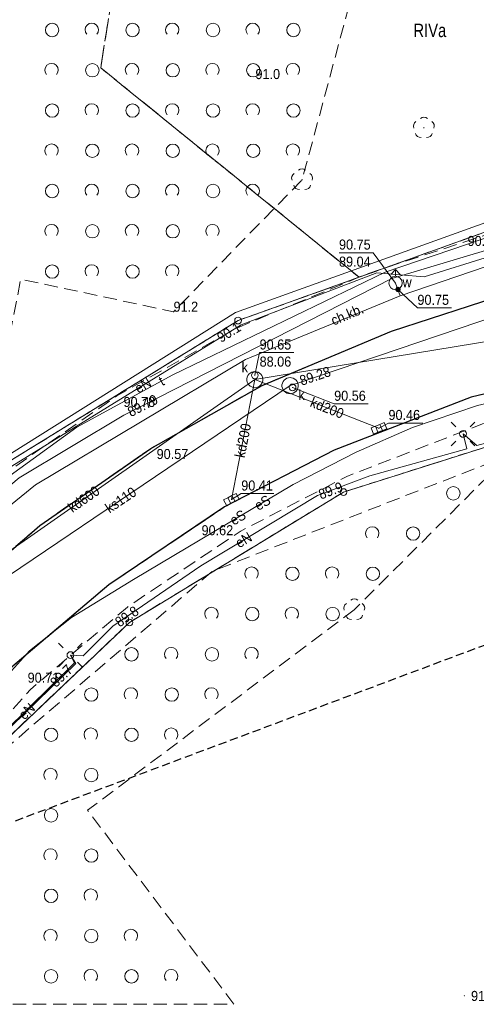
# Model space of a CAD drawing. Header units: metres. Extents: x 6540907 to 6541833, y 5893434 to 5894895.
# Tile 249 of 256: x 6541164 to 6541198, y 5894488 to 5894562. Entities that reach past the tile are written whole.
import ezdxf
from ezdxf.enums import TextEntityAlignment as Align

# ---------------------------------------------------------------- set-up
doc = ezdxf.new("R2010")
doc.units = ezdxf.units.M
doc.header["$MEASUREMENT"] = 0
for name, pattern in [('1.0_0.5', [1.5, 1, -0.5]), ('1.5_0.5', [2, 1.5, -0.5]), ('2', [0.9, 0.6, -0.3]), ('219-500', [0, 0]), ('egkk-500', [2, 1.5, -0.5]), ('egug-500', [1, 0.5, -0.5])]:
    doc.linetypes.add(name, pattern=pattern)
doc.layers.get('0').update_dxf_attribs({"color": 2, "linetype": 'CONTINUOUS', "lineweight": 5})
for name, color, linetype, lineweight in [('202-punkt graniczny', 251, 'CONTINUOUS', 9), ('209-oznaczenie konturu klasyfikacyjnego', 251, 'CONTINUOUS', 9), ('217-kontur klasyfikacyjny', 251, 'CONTINUOUS', 9), ('218-kontur użytku gruntowego', 251, 'CONTINUOUS', 9), ('219-działka ewidencyjna', 152, 'CONTINUOUS', 18), ('chodnik', 251, 'CONTINUOUS', 9), ('chodnik-Atr17', 251, 'CONTINUOUS', 9), ('drzewo liściaste', 251, 'CONTINUOUS', 9), ('hydrant', 251, 'CONTINUOUS', 9), ('jezdnia', 251, 'CONTINUOUS', 9), ('kratka ściekowa', 251, 'CONTINUOUS', 9), ('krawężnik', 251, 'CONTINUOUS', 9), ('latarnia', 251, 'CONTINUOUS', 9), ('pikieta naturalna', 251, 'CONTINUOUS', 9), ('pikieta naturalna-Atr2', 251, 'CONTINUOUS', 9), ('pikieta sztuczna', 251, 'CONTINUOUS', 9), ('pikieta sztuczna-Atr2', 251, 'CONTINUOUS', 9), ('przewód elektroenergetyczny podziemny', 251, 'CONTINUOUS', 9), ('przewód elektroenergetyczny podziemny-Atr1', 251, 'CONTINUOUS', 9), ('przewód gazowy', 251, 'CONTINUOUS', 9), ('przewód kanalizacyjny', 251, 'CONTINUOUS', 9), ('przewód kanalizacyjny-Atr1', 251, 'CONTINUOUS', 9), ('przewód telekomunikacyjny podziemny', 251, 'CONTINUOUS', 9), ('przewód telekomunikacyjny podziemny-Atr1', 251, 'CONTINUOUS', 9), ('przewód wodociągowy', 251, 'CONTINUOUS', 9), ('rzędna', 251, 'CONTINUOUS', 9), ('rzędna-Atr2', 251, 'CONTINUOUS', 9), ('rzędna-Atr3', 251, 'CONTINUOUS', 9), ('studnia kanalizacyjna', 251, 'CONTINUOUS', 9), ('studnia kanalizacyjna-Atr17', 251, 'CONTINUOUS', 9), ('właz do komory lub kanału - okrągły', 251, 'CONTINUOUS', 9), ('właz do komory lub kanału - okrągły-Atr17', 251, 'CONTINUOUS', 9), ('zadrzewienie  zakrzewienie', 252, 'CONTINUOUS', 15), ('Zakres', 252, 'CONTINUOUS', 15), ('zasuwa lub zawór', 252, 'CONTINUOUS', 15), ('zasuwa lub zawór-Atr17', 252, 'CONTINUOUS', 15)]:
    doc.layers.add(name, color=color, linetype=linetype, lineweight=lineweight)
doc.styles.get("Standard").update_dxf_attribs({"font": 'Arial', "width": 0.75})

# ---------------------------------------------------------------- blocks, each defined once
blk = doc.blocks.new('202')
at = {"color": 0, "linetype": 'Continuous', "lineweight": 0}
blk.add_circle((0, 0), 0.25, dxfattribs=at)
blk = doc.blocks.new('US22')
at = {"color": 0, "linetype": 'Continuous', "lineweight": 13}
blk.add_circle((0, 0), 0.25, dxfattribs=at)
blk = doc.blocks.new('PW01')
at = {"linetype": 'Continuous', "lineweight": 13}
h = blk.add_hatch(color=0, dxfattribs=at)
edge = h.paths.add_edge_path()
edge.add_arc((0, 0), 0.045, 0, 360)
blk = doc.blocks.new('SM01')
at = {"color": 0, "linetype": 'Continuous', "lineweight": 13}
for p, q in [((-0.53, 0.531), (-0.883, 0.884)), ((0.531, 0.531), (0.884, 0.884)), ((-0.53, -0.53), (-0.883, -0.883)), ((0.531, -0.53), (0.884, -0.883))]:
    blk.add_line(p, q, dxfattribs=at)
blk.add_circle((0, 0), 0.25, dxfattribs=at)
blk = doc.blocks.new('US05')
at = {"color": 0, "linetype": 'Continuous', "lineweight": 13}
for p, q in [((-0.525, -0.25), (-0.525, 0.25)), ((-0.525, 0.25), (-0.175, 0.25)), ((-0.175, -0.25), (-0.175, 0.25)), ((-0.175, 0.25), (0.175, 0.25)), ((0.175, -0.25), (0.175, 0.25)), ((0.175, 0.25), (0.525, 0.25)), ((0.525, -0.25), (0.525, 0.25)), ((-0.525, -0.25), (-0.175, -0.25)), ((-0.175, -0.25), (0.175, -0.25)), ((0.175, -0.25), (0.525, -0.25))]:
    blk.add_line(p, q, dxfattribs=at)
blk = doc.blocks.new('SUWH')
at = {"color": 0, "linetype": 'Continuous'}
for p in [(-0.354, 0.646), (0, 0.5), (0.354, 0.646)]:
    blk.add_line(p, (0, 1), dxfattribs=at)
blk.add_circle((0, 0), 0.5, dxfattribs=at)
blk = doc.blocks.new('US25')
at = {"linetype": 'Continuous', "lineweight": 0}
h = blk.add_hatch(color=0, dxfattribs=at)
edge = h.paths.add_edge_path()
edge.add_arc((0, 0), 0.2, 0, 360)
blk = doc.blocks.new('OTZK1')
at = {"color": 0, "linetype": 'Continuous'}
blk.add_circle((0, 0), 0.5, dxfattribs=at)
blk = doc.blocks.new('OTZK2')
at = {"color": 0, "linetype": 'Continuous'}
blk.add_arc((0, 0), 0.5, 318.85, 221.162, dxfattribs=at)
blk = doc.blocks.new('OP021')
at = {"linetype": 'Continuous', "lineweight": 13}
h = blk.add_hatch(color=0, dxfattribs=at)
edge = h.paths.add_edge_path()
edge.add_arc((0, 0), 0.05, 0, 360)
at = {"color": 0, "linetype": 'Continuous', "lineweight": 13}
for centre, start, end in [((0, 0.4), 49.272, 130.728), ((-0.38, 0.124), 121.308, 202.548), ((0.38, 0.124), 337.452, 58.692), ((-0.235, -0.324), 193.221, 274.871), ((0.235, -0.324), 265.129, 346.779)]:
    blk.add_arc(centre, 0.4, start, end, dxfattribs=at)

msp = doc.modelspace()

# ---------------------------------------------------------------- linework, layer by layer
at = {"layer": '217-kontur klasyfikacyjny', "linetype": 'egkk-500', "lineweight": 18, "flags": 128}
for points in [[(6541169.73, 5894557.97), (6541174.97, 5894591.28)], [(6541174.97, 5894591.28), (6541169.73, 5894557.97)], [(6541189, 5894542.36), (6541169.73, 5894557.97)], [(6541169.73, 5894557.97), (6541189, 5894542.36)], [(6541189, 5894542.36), (6541200.93, 5894546.64)], [(6541179.97, 5894539.13), (6541189, 5894542.36)], [(6541162.72, 5894528.52), (6541179.97, 5894539.13)], [(6541202.82, 5894531.09), (6541187.84, 5894526.35)], [(6541187.84, 5894526.35), (6541171.87, 5894516.63)], [(6541171.87, 5894516.63), (6541155.74, 5894501.32)]]:
    msp.add_lwpolyline(points, dxfattribs=at)
at = {"layer": '218-kontur użytku gruntowego', "linetype": 'egug-500', "lineweight": 18, "flags": 128}
for points in [[(6541169.73, 5894557.97), (6541174.97, 5894591.28)], [(6541174.97, 5894591.28), (6541169.73, 5894557.97)], [(6541189, 5894542.36), (6541169.73, 5894557.97)], [(6541169.73, 5894557.97), (6541189, 5894542.36)], [(6541189, 5894542.36), (6541200.93, 5894546.64)], [(6541200.93, 5894546.64), (6541189, 5894542.36)], [(6541179.97, 5894539.13), (6541189, 5894542.36)], [(6541189, 5894542.36), (6541179.97, 5894539.13)], [(6541162.72, 5894528.52), (6541179.97, 5894539.13)], [(6541179.97, 5894539.13), (6541162.72, 5894528.52)], [(6541202.82, 5894531.09), (6541187.84, 5894526.35)], [(6541187.84, 5894526.35), (6541202.82, 5894531.09)], [(6541187.84, 5894526.35), (6541171.87, 5894516.63)], [(6541171.87, 5894516.63), (6541187.84, 5894526.35)], [(6541171.87, 5894516.63), (6541155.74, 5894501.32)], [(6541155.74, 5894501.32), (6541171.87, 5894516.63)]]:
    msp.add_lwpolyline(points, dxfattribs=at)
at = {"layer": '219-działka ewidencyjna', "linetype": '219-500', "lineweight": 18, "flags": 128}
for points in [[(6541200.93, 5894546.64), (6541179.97, 5894539.13)], [(6541179.97, 5894539.13), (6541162.72, 5894528.52)], [(6541208.72, 5894532.96), (6541187.84, 5894526.35)], [(6541187.84, 5894526.35), (6541171.87, 5894516.63)], [(6541171.87, 5894516.63), (6541155.74, 5894501.32)]]:
    msp.add_lwpolyline(points, dxfattribs=at)
at = {"layer": 'chodnik', "linetype": '1.0_0.5', "lineweight": 18, "flags": 128}
msp.add_lwpolyline([(6541199.12, 5894545.73), (6541189.61, 5894542.62), (6541179.93, 5894538.6), (6541170.92, 5894533.51), (6541162.65, 5894527.77), (6541154.81, 5894520.95), (6541150.9, 5894516.79), (6541136.95, 5894515.94), (6541121.68, 5894527.91), (6541119.99, 5894529.38), (6541119.25, 5894528.37), (6541119.41, 5894526.76), (6541136.26, 5894513.61), (6541139.43, 5894511.14), (6541141.59, 5894509.81), (6541143.45, 5894509.24), (6541147.33, 5894509.06), (6541150.08, 5894510.14), (6541153.43, 5894512.75), (6541158.34, 5894517.89), (6541165.19, 5894523.86), (6541173.46, 5894529.59), (6541181.76, 5894534.3), (6541191.42, 5894538.33), (6541200.14, 5894541.18), (6541205.5, 5894542.32), (6541206.25, 5894545.12), (6541206.04, 5894547.15)], close=True, dxfattribs=at)
for points in [[(6541145.129, 5894488.17), (6541150.53, 5894495.23), (6541156.42, 5894502.55), (6541164.5, 5894511.64), (6541171.72, 5894517.78), (6541180.13, 5894523.42), (6541188.09, 5894527.52), (6541198.21, 5894531.43), (6541209.34, 5894534.04), (6541217.95, 5894534.97), (6541218.69, 5894535), (6541218.57, 5894537.17), (6541217.78, 5894537.13), (6541208.97, 5894536.18), (6541197.36, 5894533.43)], [(6541197.36, 5894533.43), (6541187.13, 5894529.48), (6541178.96, 5894525.24), (6541170.33, 5894519.44), (6541163.17, 5894513.37), (6541154.77, 5894503.91), (6541148.56, 5894496.22), (6541142.392, 5894488.17)]]:
    msp.add_lwpolyline(points, dxfattribs=at)
at = {"layer": 'jezdnia', "linetype": '1.5_0.5', "lineweight": 18, "flags": 128}
for points in [[(6541206, 5894548.62), (6541206.04, 5894547.15), (6541206.25, 5894545.12), (6541205.5, 5894542.32), (6541200.14, 5894541.18), (6541191.42, 5894538.33), (6541181.76, 5894534.3), (6541173.46, 5894529.59), (6541165.19, 5894523.86), (6541158.34, 5894517.89), (6541153.43, 5894512.75), (6541150.08, 5894510.14), (6541147.33, 5894509.06), (6541143.45, 5894509.24), (6541141.59, 5894509.81), (6541139.43, 5894511.14), (6541136.26, 5894513.61), (6541132.93, 5894509.28), (6541136.11, 5894506.81), (6541137.9, 5894505.04), (6541139.36, 5894502.87), (6541140.01, 5894498.47), (6541139.04, 5894494.44), (6541137.64, 5894491.9), (6541134.848, 5894488.17)], [(6541142.392, 5894488.17), (6541148.56, 5894496.22), (6541154.77, 5894503.91), (6541163.17, 5894513.37), (6541170.33, 5894519.44), (6541178.96, 5894525.24), (6541187.13, 5894529.48), (6541197.36, 5894533.43), (6541208.97, 5894536.18), (6541217.78, 5894537.13), (6541218.57, 5894537.17), (6541219.21, 5894543.81), (6541217.09, 5894543.7), (6541211.95, 5894543.25), (6541210.46, 5894545.73), (6541210.23, 5894547.74), (6541210.23, 5894548.75), (6541206, 5894548.62)]]:
    msp.add_lwpolyline(points, dxfattribs=at)
at = {"layer": 'krawężnik', "linetype": 'Continuous', "lineweight": 25, "flags": 128}
for points in [[(6541153.43, 5894512.75), (6541158.34, 5894517.89), (6541165.19, 5894523.86), (6541173.46, 5894529.59), (6541181.76, 5894534.3), (6541191.42, 5894538.33), (6541200.14, 5894541.18), (6541205.5, 5894542.32)], [(6541279.4, 5894510.1), (6541279.37, 5894513.72), (6541278.26, 5894516.93), (6541276.41, 5894518.92), (6541266.58, 5894525.4), (6541263.31, 5894527.25), (6541255.1, 5894531.04), (6541247.64, 5894533.53), (6541240.93, 5894535.38), (6541234.58, 5894536.45), (6541228.82, 5894537.01), (6541218.57, 5894537.17), (6541217.78, 5894537.13), (6541208.97, 5894536.18), (6541197.36, 5894533.43), (6541187.13, 5894529.48), (6541178.96, 5894525.24), (6541170.33, 5894519.44), (6541163.17, 5894513.37), (6541154.77, 5894503.91), (6541148.56, 5894496.22), (6541142.392, 5894488.17)]]:
    msp.add_lwpolyline(points, dxfattribs=at)
at = {"layer": 'przewód elektroenergetyczny podziemny', "linetype": 'Continuous', "lineweight": 18, "flags": 128}
for points in [[(6541218.15, 5894555.9), (6541217.84, 5894550.62), (6541215.85, 5894550.41), (6541213.86, 5894550.2), (6541207.93, 5894549.57), (6541200.66, 5894547.23), (6541179.78, 5894539.73), (6541158.98, 5894526.69), (6541150.35, 5894519.56), (6541143.3, 5894510.26), (6541135.56, 5894516.14), (6541111.8, 5894534.87), (6541112.22, 5894535.44)], [(6541216.55, 5894554.93), (6541216.33, 5894550.24), (6541216.25, 5894548.17), (6541198.79, 5894543.93), (6541193.86, 5894542.38), (6541190.33, 5894542.68), (6541180.21, 5894538.82), (6541171.72, 5894533.6), (6541162.78, 5894528.07), (6541159.28, 5894525.29), (6541157.62, 5894523.19), (6541152.06, 5894519.07), (6541149.01, 5894516.78), (6541145.75, 5894512.25), (6541140.38, 5894504.12), (6541134.26, 5894496.71), (6541131.74, 5894493.53), (6541127.95, 5894488.17)], [(6541219.58, 5894551.29), (6541219.66, 5894550.84), (6541218.86, 5894550.19), (6541217.97, 5894534.8), (6541217.62, 5894534.4), (6541214.28, 5894533.96), (6541209.91, 5894533.07), (6541197.79, 5894529.83), (6541196.75, 5894530.68), (6541197.04, 5894529.57), (6541189.8, 5894527.55), (6541185.89, 5894526.09), (6541177.19, 5894520.86), (6541170.63, 5894516.36), (6541168.41, 5894514.14), (6541167.47, 5894514.2), (6541167.78, 5894513.62), (6541155.74, 5894501.8)], [(6541143.349, 5894488.17), (6541154.86, 5894503.51), (6541162.15, 5894512.04), (6541164.41, 5894514.52), (6541167.54, 5894517), (6541172.17, 5894519.84), (6541184.08, 5894526.91), (6541188.79, 5894529.32), (6541192.98, 5894531.16), (6541197.82, 5894532.79), (6541202.55, 5894533.9), (6541214.32, 5894535.94), (6541214.29, 5894538.96)], [(6541214.29, 5894538.96), (6541214.32, 5894535.94), (6541202.55, 5894533.9), (6541197.82, 5894532.79), (6541192.98, 5894531.16), (6541188.79, 5894529.32), (6541184.08, 5894526.91), (6541172.17, 5894519.84), (6541167.54, 5894517), (6541164.41, 5894514.52), (6541162.15, 5894512.04), (6541154.86, 5894503.51), (6541143.349, 5894488.17)], [(6541145.57, 5894488.17), (6541151.1, 5894495.46), (6541155.45, 5894501.49), (6541167.88, 5894513.57), (6541167.47, 5894514.2)]]:
    msp.add_lwpolyline(points, dxfattribs=at)
at = {"layer": 'przewód gazowy', "linetype": 'Continuous', "lineweight": 18, "flags": 128}
msp.add_lwpolyline([(6541236.75, 5894553.64), (6541227.56, 5894554.75), (6541220.22, 5894549.68), (6541208.82, 5894547.46), (6541191.43, 5894542.27), (6541171.46, 5894532.08), (6541163.66, 5894527.41), (6541153.77, 5894519.13), (6541148.02, 5894514.09), (6541135.36, 5894513.33), (6541131.8, 5894509.4)], dxfattribs=at)
at = {"layer": 'przewód kanalizacyjny', "linetype": 'Continuous', "lineweight": 18, "flags": 128}
for points in [[(6540987.13, 5894509.2), (6540988.87, 5894509.42), (6540990.07, 5894511.17), (6540994.71, 5894507.65), (6540995.86, 5894508.05), (6541022.49, 5894540.21), (6541050.71, 5894575.48), (6541052.2, 5894575.28), (6541077.6, 5894555.59), (6541117.04, 5894524.91), (6541118.91, 5894524.41), (6541144.72, 5894504.51), (6541146.02, 5894504.44), (6541152.79, 5894513.33), (6541183.85, 5894534.28)], [(6541132.919, 5894488.17), (6541145.28, 5894505.32), (6541151.97, 5894514.33), (6541157.88, 5894518.44), (6541181.23, 5894534.73), (6541212.63, 5894539.88), (6541238.66, 5894544.15), (6541271.97, 5894532.3), (6541290.99, 5894518.82), (6541299.01, 5894513.09), (6541299.89, 5894512.46), (6541311.03, 5894504.52), (6541311.77, 5894503.97), (6541330.11, 5894490.89), (6541333.951, 5894488.17)], [(6541183.85, 5894534.28), (6541184.42, 5894534.47), (6541209.88, 5894543.08), (6541231.53, 5894544.72), (6541272.47, 5894530.24), (6541291.35, 5894516.62), (6541331.4, 5894488.3), (6541331.584, 5894488.17)], [(6541181.23, 5894534.73), (6541179.48, 5894525.79)], [(6541181.23, 5894534.73), (6541190.48, 5894531.1)]]:
    msp.add_lwpolyline(points, dxfattribs=at)
at = {"layer": 'przewód telekomunikacyjny podziemny', "linetype": 'Continuous', "lineweight": 18, "flags": 128}
msp.add_lwpolyline([(6541228.51, 5894556.42), (6541223.97, 5894553.08), (6541219.85, 5894550.89), (6541208.13, 5894548.57), (6541190.94, 5894542.75), (6541175.1, 5894535.09), (6541167.95, 5894531.18), (6541155.18, 5894521.95), (6541149.63, 5894515.88), (6541136.78, 5894515.97), (6541130.89, 5894509.25)], dxfattribs=at)
at = {"layer": 'przewód wodociągowy', "linetype": 'Continuous', "lineweight": 18, "flags": 128}
for points in [[(6541229.21, 5894547.07), (6541218.85, 5894547.86), (6541212.29, 5894546.76), (6541201.62, 5894544.23), (6541192.06, 5894540.98)], [(6541191.72, 5894541.93), (6541191.9, 5894541.45), (6541192.06, 5894540.98)], [(6541144.87, 5894507.39), (6541150.67, 5894515.37), (6541164.87, 5894526.88), (6541180.52, 5894536.23), (6541192.06, 5894540.98)]]:
    msp.add_lwpolyline(points, dxfattribs=at)
at = {"layer": 'rzędna-Atr2', "flags": 128}
for points in [[(6541191.72, 5894541.93), (6541190.04, 5894544.19), (6541187.502, 5894544.19)], [(6541191.9, 5894541.45), (6541193.35, 5894540.07), (6541195.888, 5894540.07)], [(6541181.22, 5894535.05), (6541181.58, 5894536.74), (6541184.127, 5894536.74)], [(6541184.04, 5894534.15), (6541187.14, 5894532.92), (6541189.683, 5894532.92)], [(6541190.48, 5894531.1), (6541191.19, 5894531.49), (6541193.752, 5894531.49)], [(6541179.48, 5894525.79), (6541180.21, 5894526.23), (6541182.642, 5894526.23)]]:
    msp.add_lwpolyline(points, dxfattribs=at)
at = {"layer": 'studnia kanalizacyjna', "linetype": 'Continuous', "lineweight": 18, "flags": 128}
for points in [[(6541180.78, 5894534.33), (6541180.71, 5894534.43), (6541180.66, 5894534.54), (6541180.63, 5894534.67), (6541180.63, 5894534.79), (6541180.66, 5894534.92), (6541180.71, 5894535.03), (6541180.78, 5894535.13), (6541180.88, 5894535.22), (6541180.99, 5894535.28), (6541181.11, 5894535.32), (6541181.23, 5894535.33), (6541181.35, 5894535.32), (6541181.47, 5894535.28), (6541181.58, 5894535.22), (6541181.68, 5894535.13), (6541181.75, 5894535.03), (6541181.8, 5894534.92), (6541181.83, 5894534.79), (6541181.83, 5894534.67), (6541181.8, 5894534.54), (6541181.75, 5894534.43), (6541181.68, 5894534.33), (6541181.58, 5894534.24), (6541181.47, 5894534.18), (6541181.35, 5894534.14), (6541181.23, 5894534.13), (6541181.11, 5894534.14), (6541180.99, 5894534.18), (6541180.88, 5894534.24)], [(6541183.4, 5894533.88), (6541183.33, 5894533.98), (6541183.28, 5894534.09), (6541183.25, 5894534.22), (6541183.25, 5894534.34), (6541183.28, 5894534.47), (6541183.33, 5894534.58), (6541183.4, 5894534.68), (6541183.5, 5894534.77), (6541183.61, 5894534.83), (6541183.73, 5894534.87), (6541183.85, 5894534.88), (6541183.97, 5894534.87), (6541184.09, 5894534.83), (6541184.2, 5894534.77), (6541184.3, 5894534.68), (6541184.37, 5894534.58), (6541184.42, 5894534.47), (6541184.45, 5894534.34), (6541184.45, 5894534.22), (6541184.42, 5894534.09), (6541184.37, 5894533.98), (6541184.3, 5894533.88), (6541184.2, 5894533.79), (6541184.09, 5894533.73), (6541183.97, 5894533.69), (6541183.85, 5894533.68), (6541183.73, 5894533.69), (6541183.61, 5894533.73), (6541183.5, 5894533.79)]]:
    msp.add_lwpolyline(points, close=True, dxfattribs=at)
at = {"layer": 'zadrzewienie  zakrzewienie', "linetype": '1.0_0.5', "lineweight": 18, "flags": 128}
for points in [[(6541104.02, 5894605.79), (6541104.39, 5894604.74), (6541124.11, 5894589.37), (6541143.83, 5894574.01), (6541150.13, 5894569.09), (6541159.93, 5894548.77), (6541136.02, 5894516.7), (6541142.3, 5894516.92), (6541149.96, 5894522.93), (6541156.44, 5894528.19), (6541161.61, 5894531.33), (6541163.77, 5894542.22), (6541175.16, 5894539.79), (6541184.75, 5894549.63), (6541188.16, 5894562.26), (6541174.58, 5894591.54), (6541157.29, 5894625.58), (6541109.14, 5894626.29), (6541113.54, 5894620.29)], [(6541188.64, 5894517.58), (6541168.75, 5894502.63), (6541179.67, 5894488.17), (6541145.94, 5894488.17), (6541155.74, 5894501.32), (6541178.05, 5894520.44), (6541200.19, 5894529.1)]]:
    msp.add_lwpolyline(points, close=True, dxfattribs=at)
at = {"layer": 'Zakres', "linetype": '2', "lineweight": 25, "flags": 128}
msp.add_lwpolyline([(6540930.81, 5894635.71), (6540952.62, 5894601.07), (6541020.61, 5894646.61), (6541060.25, 5894653.6), (6541133.37, 5894575.35), (6541132.66, 5894490.36), (6541235.67, 5894528.91), (6541230.54, 5894570.6), (6541183.33, 5894595.57), (6541196.93, 5894664.31), (6541212.33, 5894670.08), (6541232.27, 5894677.4), (6541273.87, 5894666.3), (6541300.52, 5894668.1), (6541358.25, 5894655.91), (6541525.85, 5894564.12), (6541649.47, 5894550.16), (6541682.61, 5894587.198)], dxfattribs=at)

# ---------------------------------------------------------------- block references
at = {"layer": '202-punkt graniczny', "linetype": 'Continuous', "lineweight": 18}
for p in [(6541179.97, 5894539.13), (6541187.84, 5894526.35), (6541171.87, 5894516.63)]:
    msp.add_blockref('202', p, dxfattribs=at)
at = {"layer": 'drzewo liściaste', "linetype": 'Continuous', "lineweight": 18}
for p in [(6541193.83, 5894553.5), (6541184.75, 5894549.63), (6541188.64, 5894517.58)]:
    msp.add_blockref('OP021', p, dxfattribs=at)
at = {"layer": 'hydrant', "linetype": 'Continuous', "lineweight": 18}
msp.add_blockref('SUWH', (6541191.72, 5894541.93), dxfattribs=at)
at = {"layer": 'kratka ściekowa', "linetype": 'Continuous', "lineweight": 18}
for p, rotation in [((6541190.48, 5894531.1), 21.355), ((6541179.48, 5894525.79), 27.51199999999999)]:
    msp.add_blockref('US05', p, dxfattribs=dict(at, rotation=rotation))
at = {"layer": 'latarnia', "linetype": 'Continuous', "lineweight": 18}
for p in [(6541196.75, 5894530.68), (6541167.47, 5894514.2)]:
    msp.add_blockref('SM01', p, dxfattribs=at)
at = {"layer": 'pikieta naturalna', "linetype": 'Continuous', "lineweight": 13}
for p in [(6541180.78, 5894557.51), (6541175.16, 5894539.79), (6541196.85, 5894488.81)]:
    msp.add_blockref('PW01', p, dxfattribs=at)
at = {"layer": 'pikieta sztuczna', "linetype": 'Continuous', "lineweight": 13}
for p in [(6541170.92, 5894533.51), (6541173.46, 5894529.59), (6541180.13, 5894523.42), (6541164.5, 5894511.64)]:
    msp.add_blockref('PW01', p, dxfattribs=at)
at = {"layer": 'rzędna', "linetype": 'Continuous', "lineweight": 18}
for p in [(6541191.72, 5894541.93), (6541191.9, 5894541.45), (6541180.21, 5894538.82), (6541181.22, 5894535.05), (6541184.04, 5894534.15), (6541184.42, 5894534.47), (6541171.46, 5894532.08), (6541190.48, 5894531.1), (6541179.48, 5894525.79), (6541185.89, 5894526.09), (6541170.63, 5894516.36), (6541167.78, 5894513.62)]:
    msp.add_blockref('PW01', p, dxfattribs=at)
at = {"layer": 'właz do komory lub kanału - okrągły', "linetype": 'Continuous', "lineweight": 18}
for p in [(6541181.22, 5894535.05), (6541184.04, 5894534.15)]:
    msp.add_blockref('US22', p, dxfattribs=at)
at = {"layer": 'zadrzewienie  zakrzewienie', "linetype": 'Continuous', "lineweight": 18}
for name, p in [('OTZK1', (6541166.106, 5894560.786)), ('OTZK2', (6541169.064, 5894560.797)), ('OTZK1', (6541172.106, 5894560.786)), ('OTZK2', (6541175.064, 5894560.797)), ('OTZK1', (6541178.106, 5894560.786)), ('OTZK2', (6541181.064, 5894560.797)), ('OTZK1', (6541184.106, 5894560.786)), ('OTZK2', (6541166.064, 5894557.797)), ('OTZK1', (6541169.106, 5894557.786)), ('OTZK2', (6541172.064, 5894557.797)), ('OTZK1', (6541175.106, 5894557.786)), ('OTZK2', (6541178.064, 5894557.797)), ('OTZK1', (6541181.106, 5894557.786)), ('OTZK2', (6541184.064, 5894557.797)), ('OTZK1', (6541166.106, 5894554.786)), ('OTZK2', (6541169.064, 5894554.797)), ('OTZK1', (6541172.106, 5894554.786)), ('OTZK2', (6541175.064, 5894554.797)), ('OTZK1', (6541178.106, 5894554.786)), ('OTZK2', (6541181.064, 5894554.797)), ('OTZK1', (6541184.106, 5894554.786)), ('OTZK2', (6541166.064, 5894551.797)), ('OTZK1', (6541169.106, 5894551.786)), ('OTZK2', (6541172.064, 5894551.797)), ('OTZK1', (6541175.106, 5894551.786)), ('OTZK2', (6541178.064, 5894551.797)), ('OTZK1', (6541181.106, 5894551.786)), ('OTZK2', (6541184.064, 5894551.797)), ('OTZK1', (6541166.106, 5894548.786)), ('OTZK2', (6541169.064, 5894548.797)), ('OTZK1', (6541172.106, 5894548.786)), ('OTZK2', (6541175.064, 5894548.797)), ('OTZK1', (6541178.106, 5894548.786)), ('OTZK2', (6541181.064, 5894548.797)), ('OTZK2', (6541166.064, 5894545.797)), ('OTZK2', (6541172.064, 5894545.797)), ('OTZK2', (6541178.064, 5894545.797)), ('OTZK1', (6541169.106, 5894545.786)), ('OTZK1', (6541175.106, 5894545.786)), ('OTZK1', (6541166.106, 5894542.786)), ('OTZK2', (6541169.064, 5894542.797)), ('OTZK1', (6541172.106, 5894542.786)), ('OTZK2', (6541175.064, 5894542.797)), ('OTZK1', (6541196.026, 5894526.256)), ('OTZK2', (6541189.984, 5894523.267)), ('OTZK1', (6541193.026, 5894523.256)), ('OTZK2', (6541180.984, 5894520.267)), ('OTZK1', (6541184.026, 5894520.256)), ('OTZK2', (6541186.984, 5894520.267)), ('OTZK1', (6541190.026, 5894520.256)), ('OTZK2', (6541177.984, 5894517.267)), ('OTZK1', (6541181.026, 5894517.256)), ('OTZK2', (6541183.984, 5894517.267)), ('OTZK1', (6541187.026, 5894517.256)), ('OTZK1', (6541172.026, 5894514.256)), ('OTZK2', (6541174.984, 5894514.267)), ('OTZK1', (6541178.026, 5894514.256)), ('OTZK2', (6541180.984, 5894514.267)), ('OTZK2', (6541171.984, 5894511.267)), ('OTZK2', (6541177.984, 5894511.267)), ('OTZK1', (6541169.026, 5894511.256)), ('OTZK1', (6541175.026, 5894511.256)), ('OTZK1', (6541166.026, 5894508.256)), ('OTZK2', (6541168.984, 5894508.267)), ('OTZK1', (6541172.026, 5894508.256)), ('OTZK2', (6541174.984, 5894508.267)), ('OTZK2', (6541165.984, 5894505.267)), ('OTZK1', (6541169.026, 5894505.256)), ('OTZK1', (6541166.026, 5894502.256)), ('OTZK2', (6541165.984, 5894499.267)), ('OTZK1', (6541169.026, 5894499.256)), ('OTZK1', (6541166.026, 5894496.256)), ('OTZK2', (6541168.984, 5894496.267)), ('OTZK2', (6541165.984, 5894493.267)), ('OTZK1', (6541169.026, 5894493.256)), ('OTZK2', (6541171.984, 5894493.267)), ('OTZK1', (6541166.026, 5894490.256)), ('OTZK2', (6541168.984, 5894490.267)), ('OTZK1', (6541172.026, 5894490.256)), ('OTZK2', (6541174.984, 5894490.267))]:
    msp.add_blockref(name, p, dxfattribs=at)
at = {"layer": 'zasuwa lub zawór', "linetype": 'Continuous', "lineweight": 18, "rotation": 290.354}
msp.add_blockref('US25', (6541191.9, 5894541.45), dxfattribs=at)

# ---------------------------------------------------------------- texts
at = {"layer": '209-oznaczenie konturu klasyfikacyjnego', "linetype": 'Continuous', "lineweight": 18, "width": 0.79}
msp.add_text('RIVa', height=1, dxfattribs=at).set_placement((6541193.05, 5894561.26), align=Align.TOP_LEFT)
at = {"layer": 'chodnik-Atr17', "width": 0.9}
msp.add_text('ch.kb.', height=0.75, rotation=22.645, dxfattribs=at).set_placement((6541187.1, 5894538.75))
at = {"layer": 'pikieta naturalna-Atr2', "width": 0.9}
for s, p in [('91.0', (6541181.27, 5894557.13)), ('91.2', (6541175.16, 5894539.79)), ('91.3', (6541197.35, 5894488.42))]:
    msp.add_text(s, height=0.75, dxfattribs=at).set_placement(p)
at = {"layer": 'pikieta sztuczna-Atr2', "width": 0.9}
for s, p in [('90.84', (6541197.09, 5894544.69)), ('90.78', (6541171.43, 5894532.69)), ('90.57', (6541173.9, 5894528.81)), ('90.62', (6541177.25, 5894523.13)), ('90.71', (6541164.28, 5894512.14))]:
    msp.add_text(s, height=0.75, dxfattribs=at).set_placement(p)
at = {"layer": 'przewód elektroenergetyczny podziemny-Atr1', "width": 0.9}
for s, rotation, p in [('eN', 31.585, (6541172.36, 5894533.99)), ('eN', 31.585, (6541172.36, 5894533.99)), ('eS', 30.694, (6541181.3, 5894525.26)), ('eS', 30.694, (6541179.46, 5894524.16)), ('eN', 31.012, (6541179.87, 5894522.47)), ('eN', 44.182, (6541163.78, 5894509.59)), ('eN', 44.182, (6541163.78, 5894509.59))]:
    msp.add_text(s, height=0.75, rotation=rotation, dxfattribs=at).set_placement(p, align=Align.MIDDLE_LEFT)
at = {"layer": 'przewód kanalizacyjny-Atr1', "width": 0.9}
for s, rotation, p in [('kd200', 338.573, (6541185.42, 5894533.09)), ('kd200', 78.924, (6541180.09, 5894528.93)), ('kd600', 34.901, (6541167.41, 5894525.09)), ('ks110', 34, (6541170.18, 5894525.06))]:
    msp.add_text(s, height=0.75, rotation=rotation, dxfattribs=at).set_placement(p, align=Align.MIDDLE_LEFT)
at = {"layer": 'przewód telekomunikacyjny podziemny-Atr1', "width": 0.9}
msp.add_text('t', height=0.75, rotation=28.672, dxfattribs=at).set_placement((6541174.14, 5894534.57), align=Align.MIDDLE_LEFT)
at = {"layer": 'rzędna-Atr2', "width": 0.9}
for s, p in [('90.75', (6541187.502, 5894544.198)), ('90.75', (6541193.35, 5894540.078)), ('90.65', (6541181.58, 5894536.748)), ('90.56', (6541187.14, 5894532.928)), ('90.46', (6541191.19, 5894531.498)), ('90.41', (6541180.21, 5894526.238))]:
    msp.add_text(s, height=0.75, dxfattribs=at).set_placement(p, align=Align.BOTTOM_LEFT)
for s, rotation, p in [('90.1', 31.585, (6541178.51, 5894537.78)), ('89.79', 27.034, (6541171.81, 5894532.26)), ('89.9', 20.475, (6541186.02, 5894526.14)), ('89.8', 34.449, (6541170.92, 5894516.56)), ('89.7', 44.471, (6541166.14, 5894512.01))]:
    msp.add_text(s, height=0.75, rotation=rotation, dxfattribs=at).set_placement(p, align=Align.MIDDLE_LEFT)
msp.add_text('89.28', height=0.75, rotation=18.678, dxfattribs=at).set_placement((6541184.72, 5894534.27))
at = {"layer": 'rzędna-Atr3', "width": 0.9}
for s, p in [('89.04', (6541187.502, 5894542.923)), ('88.06', (6541181.58, 5894535.473))]:
    msp.add_text(s, height=0.75, dxfattribs=at).set_placement(p, align=Align.BOTTOM_LEFT)
at = {"layer": 'studnia kanalizacyjna-Atr17', "width": 0.9}
for p in [(6541180.24, 5894535.28), (6541184.47, 5894533.22)]:
    msp.add_text('k', height=0.75, dxfattribs=at).set_placement(p)
at = {"layer": 'właz do komory lub kanału - okrągły-Atr17', "width": 0.9}
for p in [(6541180.24, 5894535.28), (6541184.47, 5894533.22)]:
    msp.add_text('k', height=0.75, dxfattribs=at).set_placement(p)
at = {"layer": 'zasuwa lub zawór-Atr17', "width": 0.9}
msp.add_text('w', height=0.75, dxfattribs=at).set_placement((6541192.24, 5894541.62))

doc.saveas('drawing.dxf')
